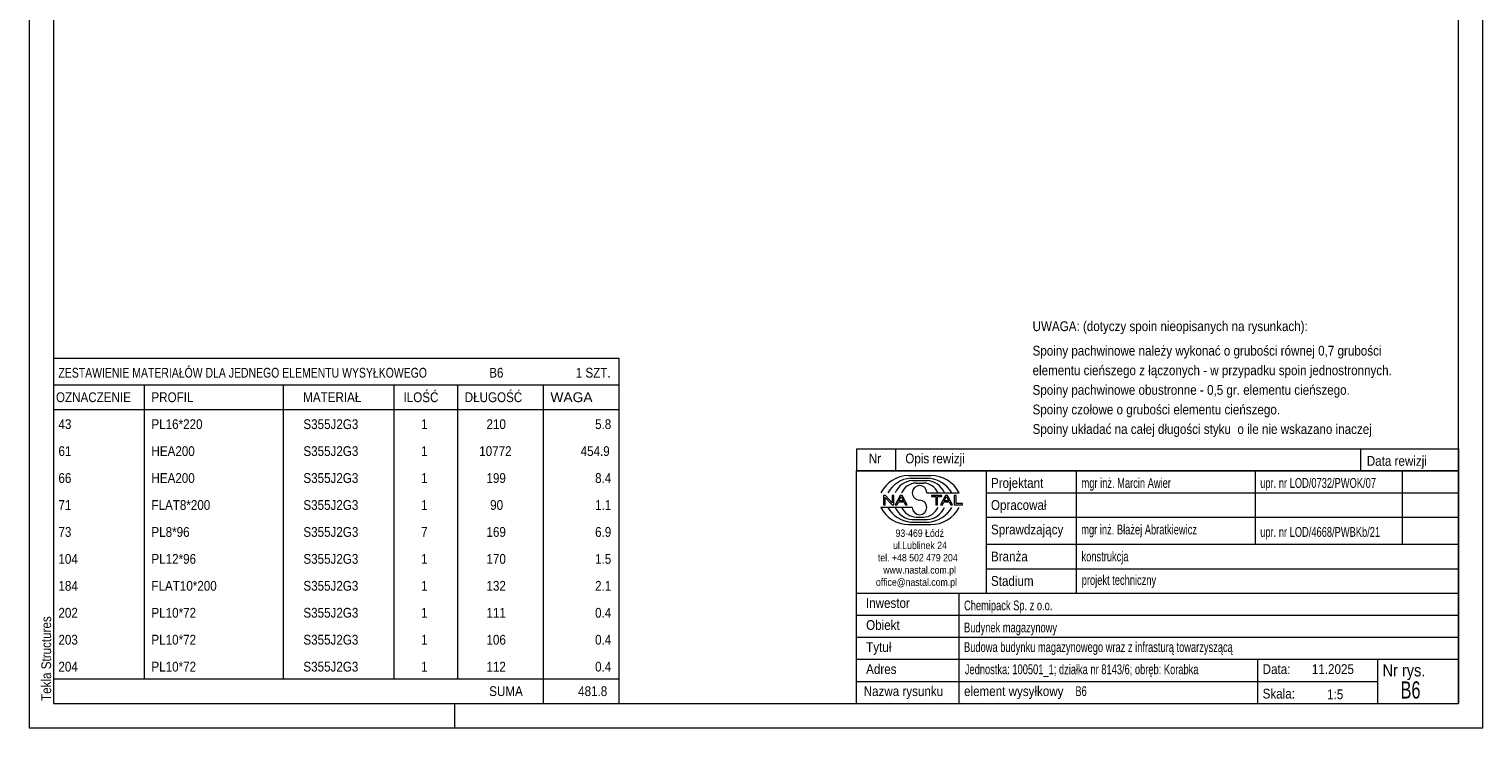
# Model space of a CAD drawing. Header units: millimetres. Extents: x 0 to 297, y 0 to 420.
# Tile 1 of 3: x 0 to 297, y 0 to 143. Entities that reach past the tile are written whole.
import ezdxf

# ---------------------------------------------------------------- set-up
doc = ezdxf.new("R2010")
doc.units = ezdxf.units.MM
doc.linetypes.add('XKITLINE00', pattern=[0])
doc.layers.add('Arkusz rysunku', color=3, linetype='Continuous', lineweight=0)
doc.layers.add('Inny typ obiektu', color=7, linetype='Continuous', lineweight=0)
doc.styles.add('ARIAL', font='ARIAL.TTF')

msp = doc.modelspace()

# ---------------------------------------------------------------- linework, layer by layer
at = {"layer": 'Arkusz rysunku', "linetype": 'XKITLINE00', "lineweight": 0}
for p, q in [((0, 420), (0, 0)), ((297, 0), (297, 420)), ((5, 415), (5, 5)), ((292, 5), (292, 415)), ((5, 5), (292, 5)), ((87, 0), (87, 5)), ((0, 0), (297, 0))]:
    msp.add_line(p, q, dxfattribs=at)
at = {"layer": 'Inny typ obiektu', "linetype": 'XKITLINE00', "lineweight": 0}
for p, q in [((5, 75.5), (5, 70)), ((5, 75.5), (120.5, 75.5)), ((120.5, 75.5), (120.5, 70)), ((5, 70), (5, 65)), ((5, 70), (120.5, 70)), ((23.5, 70), (23.5, 65)), ((52, 65), (52, 70)), ((74.5, 70), (74.5, 65)), ((87.5, 70), (87.5, 65)), ((105, 70), (105, 65)), ((120.5, 70), (120.5, 65)), ((5, 65), (120.5, 65)), ((5, 65), (5, 59.5)), ((23.5, 65), (23.5, 59.5)), ((52, 59.5), (52, 65)), ((74.5, 65), (74.5, 59.5)), ((87.5, 65), (87.5, 59.5)), ((105, 65), (105, 59.5)), ((120.5, 65), (120.5, 59.5)), ((5, 59.5), (5, 54)), ((23.5, 59.5), (23.5, 54)), ((52, 54), (52, 59.5)), ((74.5, 59.5), (74.5, 54)), ((87.5, 59.5), (87.5, 54)), ((105, 59.5), (105, 54)), ((120.5, 59.5), (120.5, 54)), ((169, 57), (169, 52.5)), ((169, 57), (292, 57)), ((177, 57), (177, 52.5)), ((272, 57), (272, 52.5)), ((292, 57), (292, 52.5)), ((5, 54), (5, 48.5)), ((23.5, 54), (23.5, 48.5)), ((52, 48.5), (52, 54)), ((74.5, 54), (74.5, 48.5)), ((87.5, 54), (87.5, 48.5)), ((105, 54), (105, 48.5)), ((120.5, 54), (120.5, 48.5)), ((292, 52.5), (169, 52.5)), ((169, 5), (169, 52.5)), ((169, 52.5), (292, 52.5)), ((179.62, 51.49), (184.23, 51.5)), ((180.07, 50.99), (183.86, 51)), ((180.46, 50.49), (183.45, 50.49)), ((195.5, 52.5), (195.5, 27.5)), ((214, 27.5), (214, 52.5)), ((250.5, 52.5), (250.5, 37.5)), ((280.5, 52.5), (280.5, 37.5)), ((292, 52.5), (292, 5)), ((5, 48.5), (5, 43)), ((23.5, 48.5), (23.5, 43)), ((52, 43), (52, 48.5)), ((74.5, 48.5), (74.5, 43)), ((87.5, 48.5), (87.5, 43)), ((105, 48.5), (105, 43)), ((120.5, 48.5), (120.5, 43)), ((181.2, 49.98), (182.73, 49.99)), ((183.42, 47.99), (189.98, 47.99)), ((195.5, 48), (292, 48)), ((180.43, 45.01), (174, 45.01)), ((174.93, 47.44), (174.57, 47.44)), ((174.57, 47.44), (174.57, 45.56)), ((174.57, 45.56), (174.9, 45.56)), ((174.9, 47.04), (176.29, 45.56)), ((174.9, 45.56), (174.9, 47.04)), ((176.31, 45.96), (174.93, 47.44)), ((176.29, 45.56), (176.65, 45.56)), ((176.65, 47.44), (176.31, 47.44)), ((176.31, 47.44), (176.31, 45.96)), ((176.65, 45.56), (176.65, 47.44)), ((177.96, 47.44), (176.94, 45.56)), ((176.94, 45.56), (177.31, 45.56)), ((177.31, 45.56), (177.61, 46.13)), ((177.61, 46.13), (178.71, 46.13)), ((177.71, 46.33), (178.14, 47.24)), ((178.6, 46.33), (177.71, 46.33)), ((178.33, 47.44), (177.96, 47.44)), ((178.14, 47.24), (178.6, 46.33)), ((179.41, 45.56), (178.33, 47.44)), ((178.71, 46.13), (179.02, 45.56)), ((179.02, 45.56), (179.41, 45.56)), ((186.43, 47.44), (184.34, 47.44)), ((184.34, 47.44), (184.34, 47.22)), ((184.34, 47.22), (185.21, 47.22)), ((185.21, 47.22), (185.21, 45.56)), ((185.21, 45.56), (185.56, 45.56)), ((185.56, 45.56), (185.56, 47.22)), ((185.56, 47.22), (186.43, 47.22)), ((187.21, 47.44), (186.2, 45.56)), ((186.2, 45.56), (186.57, 45.56)), ((186.43, 47.22), (186.43, 47.44)), ((186.57, 45.56), (186.86, 46.13)), ((186.86, 46.13), (187.96, 46.13)), ((186.96, 46.33), (187.39, 47.24)), ((187.86, 46.33), (186.96, 46.33)), ((187.59, 47.44), (187.21, 47.44)), ((187.4, 47.24), (187.39, 47.24)), ((187.4, 47.24), (187.86, 46.33)), ((188.67, 45.56), (187.59, 47.44)), ((187.96, 46.13), (188.27, 45.56)), ((188.27, 45.56), (188.67, 45.56)), ((189.36, 47.44), (189.01, 47.44)), ((189.01, 47.44), (189.01, 45.56)), ((189.01, 45.56), (190.66, 45.56)), ((189.36, 45.78), (189.36, 47.44)), ((190.66, 45.78), (189.36, 45.78)), ((190.66, 45.56), (190.66, 45.78)), ((5, 43), (5, 37.5)), ((23.5, 43), (23.5, 37.5)), ((52, 37.5), (52, 43)), ((74.5, 43), (74.5, 37.5)), ((87.5, 43), (87.5, 37.5)), ((105, 43), (105, 37.5)), ((120.5, 43), (120.5, 37.5)), ((180.07, 42.01), (183.86, 42)), ((180.46, 42.51), (183.45, 42.51)), ((181.2, 43.02), (182.73, 43.01)), ((195.5, 43), (292, 43)), ((179.62, 41.51), (184.23, 41.5)), ((5, 37.5), (5, 32)), ((23.5, 37.5), (23.5, 32)), ((52, 32), (52, 37.5)), ((74.5, 37.5), (74.5, 32)), ((87.5, 37.5), (87.5, 32)), ((105, 37.5), (105, 32)), ((120.5, 37.5), (120.5, 32)), ((195.5, 37.5), (292, 37.5)), ((5, 32), (5, 26.5)), ((23.5, 32), (23.5, 26.5)), ((52, 26.5), (52, 32)), ((74.5, 32), (74.5, 26.5)), ((87.5, 32), (87.5, 26.5)), ((105, 32), (105, 26.5)), ((120.5, 32), (120.5, 26.5)), ((195.5, 32.5), (292, 32.5)), ((169, 27.5), (292, 27.5)), ((190, 5), (190, 27.5)), ((5, 26.5), (5, 21)), ((23.5, 26.5), (23.5, 21)), ((52, 21), (52, 26.5)), ((74.5, 26.5), (74.5, 21)), ((87.5, 26.5), (87.5, 21)), ((105, 26.5), (105, 21)), ((120.5, 26.5), (120.5, 21)), ((5, 21), (5, 15.5)), ((23.5, 21), (23.5, 15.5)), ((52, 15.5), (52, 21)), ((74.5, 21), (74.5, 15.5)), ((87.5, 21), (87.5, 15.5)), ((105, 21), (105, 15.5)), ((120.5, 21), (120.5, 15.5)), ((169, 23), (292, 23)), ((169, 18.5), (292, 18.5)), ((5, 15.5), (5, 10)), ((23.5, 15.5), (23.5, 10)), ((52, 10), (52, 15.5)), ((74.5, 15.5), (74.5, 10)), ((87.5, 15.5), (87.5, 10)), ((105, 15.5), (105, 10)), ((120.5, 15.5), (120.5, 10)), ((169, 14), (292, 14)), ((251, 5), (251, 14)), ((275.5, 5), (275.5, 14)), ((5, 10), (5, 5)), ((5, 10), (120.5, 10)), ((105, 10), (105, 5)), ((120.5, 10), (120.5, 5)), ((169, 9.5), (275.5, 9.5)), ((5, 5), (120.5, 5)), ((169, 5), (292, 5))]:
    msp.add_line(p, q, dxfattribs=at)
for centre, radius, start, end in [((179.72, 45.08), 6.42, 90.8317, 153.0136), ((180.67, 45), 6.02, 95.7347, 150.2266), ((183.22, 46.41), 4.08, 22.7023, 86.7527), ((183.24, 44.98), 6.04, 29.8256, 84.1252), ((184.25, 45.07), 6.43, 27.0191, 90.199), ((180.7, 46.42), 4.07, 93.3428, 157.3393), ((181.33, 46.6), 3.38, 92.229, 155.8008), ((181.92, 47.99), 1.49, 0.0741, 179.9259), ((181.92, 47.99), 1.49, 179.9259, 270), ((182.59, 46.6), 3.39, 24.2351, 87.5913), ((179.72, 47.92), 6.42, 206.9864, 269.1683), ((180.67, 48), 6.02, 209.7734, 264.2653), ((180.7, 46.58), 4.07, 202.6607, 266.6572), ((181.33, 46.4), 3.38, 204.1992, 267.771), ((181.92, 45.01), 1.49, 180.0741, 359.9259), ((181.92, 45), 1.49, 0.0741, 90), ((182.59, 46.4), 3.39, 272.4087, 335.7649), ((183.22, 46.59), 4.08, 273.2473, 337.2977), ((183.24, 48.02), 6.04, 275.8748, 330.1744), ((184.25, 47.93), 6.43, 269.801, 332.9809)]:
    msp.add_arc(centre, radius, start, end, dxfattribs=at)

# ---------------------------------------------------------------- texts
at = {"layer": 'Arkusz rysunku', "style": 'ARIAL', "width": 0.85}
msp.add_text('Tekla Structures', height=2, rotation=90, dxfattribs=at).set_placement((4.5, 5.5))
at = {"layer": 'Inny typ obiektu', "style": 'ARIAL'}
for s, height, width, p in [('UWAGA: (dotyczy spoin nieopisanych na rysunkach):', 2, 0.85, (205, 81)), ('Spoiny pachwinowe należy wykonać o grubości równej 0,7 grubości', 2, 0.85, (205, 76)), ('elementu cieńszego z łączonych - w przypadku spoin jednostronnych.', 2, 0.85, (205, 72)), ('ZESTAWIENIE MATERIAŁÓW DLA JEDNEGO ELEMENTU WYSYŁKOWEGO', 2, 0.765, (6, 71.5)), ('B6', 2, 0.85, (94, 71.5)), ('1', 2, 0.85, (111.69, 71.5)), (' SZT.', 2, 0.85, (113, 71.5)), ('OZNACZENIE', 2, 0.85, (5.5, 66.5)), ('PROFIL', 2, 0.85, (25, 66.5)), ('MATERIAŁ', 2, 0.85, (56, 66.5)), ('ILOŚĆ', 2, 0.85, (76.5, 66.5)), ('DŁUGOŚĆ', 2, 0.85, (89, 66.5)), ('WAGA', 2, 1.008832, (106.5, 66.5)), ('Spoiny pachwinowe obustronne - 0,5 gr. elementu cieńszego.', 2, 0.85, (205, 68)), ('Spoiny czołowe o grubości elementu cieńszego.', 2, 0.85, (205, 64)), ('43', 2, 0.85, (6, 61)), ('PL16*220', 2, 0.85, (25, 61)), ('S355J2G3', 2, 0.85, (56.04, 61)), ('1', 2, 0.85, (80.09, 61)), ('210', 2, 0.85, (93.44, 61)), ('5.8', 2, 0.85, (115.63, 61)), ('Spoiny układać na całej długości styku  o ile nie wskazano inaczej', 2, 0.85, (205, 60)), ('61', 2, 0.85, (6, 55.5)), ('HEA200', 2, 0.85, (25, 55.5)), ('S355J2G3', 2, 0.85, (56.04, 55.5)), ('1', 2, 0.85, (80.09, 55.5)), ('10772', 2, 0.85, (91.96, 55.5)), ('454.9', 2, 0.85, (112.67, 55.5)), ('Nr', 2, 0.85, (171.54, 54)), ('Opis rewizji', 2, 0.85, (179, 54)), ('Data rewizji', 2, 0.85, (273.28, 53.5)), ('66', 2, 0.85, (6, 50)), ('HEA200', 2, 0.85, (25, 50)), ('S355J2G3', 2, 0.85, (56.04, 50)), ('1', 2, 0.85, (80.09, 50)), ('199', 2, 0.85, (93.44, 50)), ('8.4', 2, 0.85, (115.63, 50)), ('Projektant', 2, 0.85, (196.5, 49)), ('mgr inż. Marcin Awier', 2, 0.68, (215, 49)), ('upr. nr LOD/0732/PWOK/07', 2, 0.68, (251.5, 49)), ('71', 2, 0.85, (6, 44.5)), ('FLAT8*200', 2, 0.85, (25, 44.5)), ('S355J2G3', 2, 0.85, (56.04, 44.5)), ('1', 2, 0.85, (80.09, 44.5)), ('90', 2, 0.85, (94.19, 44.5)), ('1.1', 2, 0.85, (115.63, 44.5)), ('Opracował', 2, 0.85, (196.5, 44.5)), ('Sprawdzający', 2, 0.85, (196.5, 39.5)), ('mgr inż. Błażej Abratkiewicz', 2, 0.68, (214.94, 39.5)), ('73', 2, 0.85, (6, 39)), ('PL8*96', 2, 0.85, (25, 39)), ('S355J2G3', 2, 0.85, (56.04, 39)), ('7', 2, 0.85, (80.09, 39)), ('169', 2, 0.85, (93.44, 39)), ('6.9', 2, 0.85, (115.63, 39)), ('93-469 Łódź', 1.5, 0.85, (177, 39)), ('upr. nr LOD/4668/PWBKb/21', 2, 0.68, (251.5, 39)), ('PL12*96', 2, 0.85, (25, 33.5)), ('ul.Lublinek 24', 1.5, 0.85, (176.5, 36.5)), ('Branża', 2, 0.85, (196.5, 34)), ('konstrukcja', 2, 0.68, (215, 34)), ('104', 2, 0.85, (6, 33.5)), ('S355J2G3', 2, 0.85, (56.04, 33.5)), ('1', 2, 0.85, (80.09, 33.5)), ('170', 2, 0.85, (93.44, 33.5)), ('1.5', 2, 0.85, (115.63, 33.5)), ('tel. +48 502 479 204', 1.5, 0.85, (173.41, 34)), ('www.nastal.com.pl', 1.5, 0.85, (174.5, 31.5)), ('184', 2, 0.85, (6, 28)), ('FLAT10*200', 2, 0.85, (25, 28)), ('S355J2G3', 2, 0.85, (56.04, 28)), ('1', 2, 0.85, (80.09, 28)), ('132', 2, 0.85, (93.44, 28)), ('2.1', 2, 0.85, (115.63, 28)), ('office@nastal.com.pl', 1.5, 0.85, (173, 29)), ('Stadium', 2, 0.85, (196.5, 29)), ('projekt techniczny', 2, 0.68, (215.04, 29.19)), ('202', 2, 0.85, (6, 22.5)), ('PL10*72', 2, 0.85, (25, 22.5)), ('S355J2G3', 2, 0.85, (56.04, 22.5)), ('1', 2, 0.85, (80.09, 22.5)), ('111', 2, 0.85, (93.44, 22.5)), ('0.4', 2, 0.85, (115.63, 22.5)), ('Inwestor', 2, 0.85, (170.96, 24.5)), ('Chemipack Sp. z o.o.', 2, 0.68, (191, 24)), ('Obiekt', 2, 0.85, (171, 20)), ('Budynek magazynowy', 2, 0.68, (191, 19.5)), ('203', 2, 0.85, (6, 17)), ('PL10*72', 2, 0.85, (25, 17)), ('S355J2G3', 2, 0.85, (56.04, 17)), ('1', 2, 0.85, (80.09, 17)), ('106', 2, 0.85, (93.44, 17)), ('0.4', 2, 0.85, (115.63, 17)), ('Tytuł', 2, 0.85, (171, 15.5)), ('Budowa budynku magazynowego wraz z infrasturą towarzyszącą', 2, 0.68, (191, 15.5)), ('204', 2, 0.85, (6, 11.5)), ('PL10*72', 2, 0.85, (25, 11.5)), ('S355J2G3', 2, 0.85, (56.04, 11.5)), ('1', 2, 0.85, (80.09, 11.5)), ('112', 2, 0.85, (93.44, 11.5)), ('0.4', 2, 0.85, (115.63, 11.5)), ('Adres', 2, 0.85, (171, 11)), ('Jednostka: 100501_1; działka nr 8143/6; obręb: Korabka', 2, 0.68, (191.16, 10.96)), ('Data:', 2, 0.85, (252, 11)), ('11.2025', 2, 0.85, (262.06, 11)), ('Nr rys.', 2.5, 0.85, (276.5, 10.5)), ('B6', 3.5, 0.68, (280.18, 6)), ('SUMA', 2, 0.85, (94, 6.5)), ('481.8', 2, 0.85, (112.17, 6.5)), ('Nazwa rysunku', 2, 0.85, (170.5, 6.5)), ('element wysyłkowy', 2, 0.85, (191, 6.5)), ('B6', 2, 0.68, (213.75, 6.5)), ('Skala:', 2, 0.85, (252, 6)), ('1:5', 2, 0.85, (265.16, 5.85))]:
    msp.add_text(s, height=height, dxfattribs=dict(at, width=width)).set_placement(p)

doc.saveas('drawing.dxf')
